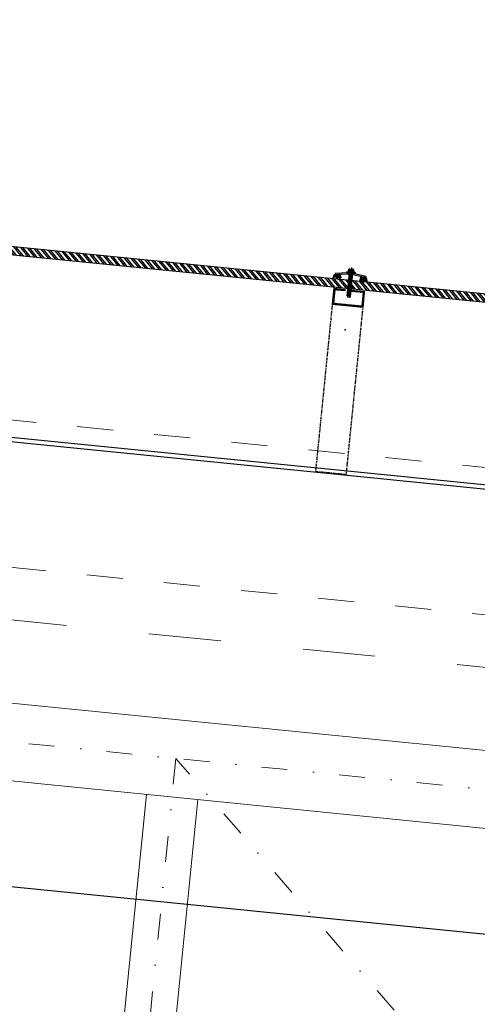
# Model space of a CAD drawing. Header units: millimetres. Extents: x 22865 to 60762, y -18816 to 15611.
# Tile 92 of 256: x 25174 to 25262, y 8745 to 8936. Entities that reach past the tile are written whole.
import ezdxf

# ---------------------------------------------------------------- set-up
doc = ezdxf.new("R2010")
doc.units = ezdxf.units.MM
for name, pattern in [('1_12', [3, 1, -1, 0, -1]), ('ACAD_ISO10W100', [18, 12, -3, 0, -3]), ('DASHED', [15, 7, -8]), ('DASHED2', [0.375, 0.25, -0.125])]:
    doc.linetypes.add(name, pattern=pattern)
for name, color, linetype in [('18lp', 1, 'DASHED2'), ('Hatch', 8, 'Continuous'), ('WYMIARY', 6, 'Continuous')]:
    doc.layers.add(name, color=color, linetype=linetype)
doc.layers.add('CIENKA', color=1, linetype='Continuous', lineweight=13)
doc.layers.add('projekt', color=6, linetype='Continuous', lineweight=9)
doc.layers.add('OSIE SCIAN', color=151, linetype='Continuous', lineweight=18, plot=False)
doc.styles.add('1-100', font='simplex.shx', dxfattribs={"width": 0.8, "height": 15})
doc.dimstyles.new('1-100', dxfattribs={"dimscale": 0.5, "dimtxt": 100, "dimasz": 1, "dimexe": 0.18, "dimexo": 0.0625, "dimgap": 5, "dimtad": 1, "dimdec": 1, "dimzin": 0, "dimdsep": 46, "dimtxsty": '1-100', "dimblk1": 'K', "dimblk2": 'K', "dimsah": 1, "dimcen": 0.09, "dimse1": 1, "dimse2": 1, "dimadec": 0, "dimazin": 0, "dimtfac": 1, "dimtdec": 1, "dimtofl": 0, "dimtmove": 0, "dimatfit": 3, "dimldrblk": 'K', "dimfxl": 0, "dimtolj": 1, "dimtzin": 0, "dimarcsym": 0})

# ---------------------------------------------------------------- blocks, each defined once
blk = doc.blocks.new('ŚRUBASAMOGWINT63')
for p, q in [((-8, 2.5), (8, 2.5)), ((-8, 2.5), (-8, 1.5)), ((-8, 1.5), (8, 1.5)), ((7.2, 1.5), (-7.2, 1.5)), ((-7.2, 1.5), (-7.1, 0)), ((-7.1, 0), (7.1, 0)), ((-3, 0), (-3, -44.7)), ((3, -44.1), (3, 0)), ((7.1, 0), (7.2, 1.5)), ((8, 1.5), (8, 2.5)), ((-3.7, -1.6), (3.7, -0.8)), ((-3.7, -3.4), (3.7, -2.6)), ((-3.7, -5.2), (3.7, -4.4)), ((-3.7, -7), (3.7, -6.2)), ((-3.7, -8.8), (3.7, -8)), ((-3.7, -10.6), (3.7, -9.8)), ((-3.7, -12.4), (3.7, -11.6)), ((-3.7, -14.2), (3.7, -13.4)), ((-3.7, -16), (3.7, -15.2)), ((-3.7, -17.8), (3.7, -17)), ((-3.7, -17.8), (3.7, -17)), ((-3.7, -19.6), (3.7, -18.8)), ((-3.7, -19.6), (3.7, -18.8)), ((-3.7, -21.4), (3.7, -20.6)), ((-3.7, -21.4), (3.7, -20.6)), ((-3.7, -23.2), (3.7, -22.4)), ((-3.7, -23.2), (3.7, -22.4)), ((-3.7, -25), (3.7, -24.2)), ((-3.7, -25), (3.7, -24.2)), ((-3.7, -26.8), (3.7, -26)), ((-3.7, -26.8), (3.7, -26)), ((-3.7, -28.6), (3.7, -27.8)), ((-3.7, -28.6), (3.7, -27.8)), ((-3.7, -30.4), (3.7, -29.6)), ((-3.7, -30.4), (3.7, -29.6)), ((-3.7, -32.2), (3.7, -31.4)), ((-3.7, -32.2), (3.7, -31.4)), ((-3.7, -34), (3.7, -33.2)), ((-3.7, -35.8), (3.7, -35)), ((-3.7, -37.6), (3.7, -36.8)), ((-3.7, -39.4), (3.7, -38.6)), ((-3.7, -41.2), (3.7, -40.4)), ((-3.7, -43), (3.7, -42.2)), ((-3.7, -44.8), (3.7, -44)), ((-3, -44.7), (-2, -46.5)), ((-2, -46.5), (2, -46.5)), ((3, -44.1), (2, -46.5))]:
    blk.add_line(p, q)
at = {"linetype": 'ACAD_ISO10W100'}
for p, q in [((-4.5, 7.5), (-4.5, 4.5)), ((-4.5, 4.5), (4.5, 4.5)), ((3.5, 8.5), (-3.5, 8.5)), ((-2.5, 7.5), (-2.5, 4.5)), ((0, 11.3), (0, -47)), ((2.5, 4.5), (2.5, 7.5)), ((4.5, 4.5), (4.5, 7.5))]:
    blk.add_line(p, q, dxfattribs=at)
blk.add_lwpolyline([(-6, 3.5), (6, 3.5), (6, 4.5), (-6, 4.5)], close=True)
blk.add_lwpolyline([(3, 3.4), (3, 3.5), (-3, 3.5), (-3, 3.4)])
for centre, radius, start, end in [((0, -29), 32.5, 75.75, 104.25), ((-3.5, 7.5), 1, 1.7244, 178.2756), ((0, 4.8), 3.71, 47.5736, 132.4264), ((3.5, 7.5), 1, 1.7244, 178.2756)]:
    blk.add_arc(centre, radius, start, end)
blk = doc.blocks.new('K')
for p, q in [((0, -19.11), (0, 19.11)), ((-19.11, 0), (19.11, 0))]:
    blk.add_line(p, q)
blk.add_circle((0, 0), 2.02)
blk = doc.blocks.new('*D537')
at = {"layer": 'WYMIARY', "color": 0, "lineweight": -2}
blk.add_line((25128.41, 8772.43), (25624.94, 8722.78), dxfattribs=at)
at = {"layer": 'WYMIARY', "color": 0, "linetype": 'ByBlock', "lineweight": -2, "xscale": 0.5, "yscale": 0.5, "zscale": 0.5}
for p, rotation in [((25127.92, 8772.48), 174.2894068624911), ((25625.43, 8722.73), 354.2894068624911)]:
    blk.add_blockref('K', p, dxfattribs=dict(at, rotation=rotation))
at = {"layer": 'WYMIARY', "color": 0, "ltscale": 0.2, "insert": (25377.67, 8757.55), "char_height": 15, "attachment_point": 5, "rotation": 354.2894, "style": '1-100'}
blk.add_mtext('\\A1;500.0', dxfattribs=at)
blk = doc.blocks.new('*D2030')
at = {"layer": 'projekt', "color": 0, "lineweight": -2, "ltscale": 0.2}
blk.add_line((27131.17, 11439.67), (23567.17, 11439.67), dxfattribs=at)
at = {"layer": 'projekt', "color": 0, "linetype": 'ByBlock', "lineweight": -2, "xscale": 0.5, "yscale": 0.5, "zscale": 0.5, "rotation": 180}
blk.add_blockref('K', (23566.67, 11439.67), dxfattribs=at)
at = {"layer": 'projekt', "color": 0, "linetype": 'ByBlock', "lineweight": -2, "xscale": 0.5, "yscale": 0.5, "zscale": 0.5}
blk.add_blockref('K', (27131.67, 11439.67), dxfattribs=at)
at = {"layer": 'projekt', "color": 0, "ltscale": 0.2, "insert": (25349.17, 11449.67), "char_height": 15, "attachment_point": 5, "style": '1-100'}
blk.add_mtext('\\A1;3565.0', dxfattribs=at)

msp = doc.modelspace()

# ---------------------------------------------------------------- hatches: boundary and pattern name
at = {"layer": 'Hatch'}
h = msp.add_hatch(dxfattribs=at)
h.set_pattern_fill('ANSI32', color=256, scale=0.1, angle=84.2894, style=0)
h.set_pattern_definition([(129.289407, (21018.9478, 5265.3213), (-0.73719433, -0.603159), []), (129.289407, (21018.9924, 5265.768), (-0.73719433, -0.603159), [])])
edge = h.paths.add_edge_path()
edge.add_line((25644, 8844.69), (25137.03, 8895.39))
edge.add_line((25137.03, 8895.39), (25136.87, 8893.84))
edge.add_line((25136.87, 8893.84), (25643.84, 8843.14))
h = msp.add_hatch(color=256, dxfattribs=at)
h.paths.add_polyline_path([(25235.3, 8886.44, -1), (25235.36, 8886.44), (25235.34, 8886.17, -1), (25235.28, 8886.18)], flags=16)
h.paths.add_polyline_path([(25234.59, 8886.49), (25234.61, 8886.49, -0.321406), (25234.65, 8886.45), (25234.7, 8886.25, 0.321406), (25234.74, 8886.21), (25234.76, 8886.21, 0.264673), (25234.8, 8886.18), (25235.15, 8886.14), (25235.15, 8886.17, 0.380796), (25235.2, 8886.21), (25235.21, 8886.34), (25235.11, 8886.35), (25235.16, 8886.43, -0.198912), (25235.17, 8886.46), (25235.31, 8886.58, -0.414214), (25235.38, 8886.57), (25235.49, 8886.43, -0.198912), (25235.5, 8886.4), (25235.53, 8886.31), (25235.43, 8886.32), (25235.42, 8886.19, 0.331936), (25235.45, 8886.14), (25235.45, 8886.11), (25235.79, 8886.08, 0.264673), (25235.84, 8886.1), (25235.85, 8886.1, -0.414214), (25235.9, 8886.04), (25235.88, 8885.92, -0.198912), (25235.86, 8885.88), (25235.72, 8885.76, -0.048615), (25235.7, 8885.74), (25235.58, 8885.75), (25235.67, 8885.83, 0.668179), (25235.65, 8885.92), (25235.4, 8885.94, 0.198912), (25235.37, 8885.93), (25235.22, 8885.81, -0.081015), (25235.21, 8885.79), (25235.09, 8885.8), (25235.18, 8885.88, 0.668179), (25235.15, 8885.97), (25234.71, 8886.01, 0.198912), (25234.67, 8886), (25234.39, 8885.85)])
h.paths.add_polyline_path([(25235.09, 8885.8), (25235.21, 8885.79, -0.222462), (25235.15, 8885.77), (25235.06, 8885.78)])
h.paths.add_polyline_path([(25235.58, 8885.75), (25235.7, 8885.74, -0.096078), (25235.65, 8885.72), (25235.56, 8885.73)])
h.paths.add_polyline_path([(25234.76, 8886.21), (25235.14, 8886.17, 0.028865), (25235.15, 8886.17), (25235.15, 8886.14), (25234.8, 8886.18, -0.264673)], flags=16)
h.paths.add_polyline_path([(25235.45, 8886.14, 0.072333), (25235.46, 8886.14), (25235.84, 8886.1, -0.264673), (25235.79, 8886.08), (25235.45, 8886.11)], flags=16)
h = msp.add_hatch(color=256, dxfattribs=at)
h.paths.add_polyline_path([(25238.55, 8886.8), (25237.83, 8886.87), (25237.82, 8886.72), (25238.53, 8886.65)])
h.paths.add_polyline_path([(25237.83, 8886.87), (25237.11, 8886.94), (25237.11, 8886.79), (25237.52, 8886.75), (25237.82, 8886.72)])
h = msp.add_hatch(color=256, dxfattribs=at)
h.paths.add_polyline_path([(25238.55, 8886.8), (25237.83, 8886.87), (25237.82, 8886.72), (25238.53, 8886.65)])
h.paths.add_polyline_path([(25237.83, 8886.87), (25237.11, 8886.94), (25237.11, 8886.79), (25237.52, 8886.75), (25237.82, 8886.72)])
h = msp.add_hatch(color=256, dxfattribs=at)
h.paths.add_polyline_path([(25238.55, 8886.8), (25237.83, 8886.87), (25237.82, 8886.72), (25238.53, 8886.65)])
h.paths.add_polyline_path([(25237.83, 8886.87), (25237.11, 8886.94), (25237.11, 8886.79), (25237.52, 8886.75), (25237.82, 8886.72)])
h = msp.add_hatch(color=256, dxfattribs=at)
h.paths.add_polyline_path([(25240.21, 8885.79, 1), (25240.15, 8885.8), (25240.13, 8885.53, 1), (25240.19, 8885.52)], flags=16)
h.paths.add_polyline_path([(25240.92, 8885.7), (25240.9, 8885.7, 0.321406), (25240.85, 8885.67), (25240.77, 8885.48, -0.321406), (25240.72, 8885.45), (25240.7, 8885.45, -0.264673), (25240.65, 8885.43), (25240.31, 8885.47), (25240.31, 8885.49, -0.380796), (25240.27, 8885.55), (25240.28, 8885.67), (25240.39, 8885.66), (25240.35, 8885.75, 0.198912), (25240.34, 8885.79), (25240.23, 8885.92, 0.414214), (25240.16, 8885.93), (25240.02, 8885.82, 0.198912), (25240.01, 8885.78), (25239.96, 8885.7), (25240.06, 8885.69), (25240.05, 8885.57, -0.331936), (25240.01, 8885.52), (25240.01, 8885.5), (25239.66, 8885.53, -0.264673), (25239.62, 8885.56), (25239.61, 8885.56, 0.414214), (25239.55, 8885.52), (25239.54, 8885.39, 0.198912), (25239.55, 8885.35), (25239.67, 8885.2, 0.048615), (25239.69, 8885.18), (25239.8, 8885.17), (25239.73, 8885.26, -0.668179), (25239.77, 8885.34), (25240.01, 8885.32, -0.198912), (25240.05, 8885.3), (25240.17, 8885.15, 0.081015), (25240.18, 8885.13), (25240.3, 8885.12), (25240.22, 8885.21, -0.668179), (25240.27, 8885.29), (25240.71, 8885.25, -0.198912), (25240.74, 8885.23), (25240.99, 8885.03)])
h.paths.add_polyline_path([(25240.3, 8885.12), (25240.18, 8885.13, 0.222462), (25240.23, 8885.1), (25240.32, 8885.1)])
h.paths.add_polyline_path([(25239.8, 8885.17), (25239.69, 8885.18, 0.096078), (25239.73, 8885.15), (25239.82, 8885.14)])
h.paths.add_polyline_path([(25240.7, 8885.45), (25240.31, 8885.49, -0.028865), (25240.31, 8885.49), (25240.31, 8885.47), (25240.65, 8885.43, 0.264673)], flags=16)
h.paths.add_polyline_path([(25240.01, 8885.52, -0.072333), (25240, 8885.52), (25239.62, 8885.56, 0.264673), (25239.66, 8885.53), (25240.01, 8885.5)], flags=16)
h = msp.add_hatch(dxfattribs=at)
h.set_pattern_fill('ANSI31', color=256, angle=354.2894, style=0)
h.set_pattern_definition([(39.289407, (28636.73037, 6913.85368), (-0.0791547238, 0.0967446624), [])])
h.paths.add_polyline_path([(25240.48, 8883.17), (25239.61, 8883.26), (25237.34, 8883.49), (25237.32, 8883.29), (25240.26, 8883), (25240, 8880.41), (25234.43, 8880.97), (25234.69, 8883.55), (25236.73, 8883.35), (25236.75, 8883.55), (25234.51, 8883.77), (25234.21, 8880.79), (25240.18, 8880.19)])

# ---------------------------------------------------------------- linework, layer by layer
at = {"color": 2}
msp.add_line((25238.1, 8886.49), (25237.5, 8886.55), dxfattribs=at)
at = {"color": 251}
msp.add_point((25236.73, 8875.81), dxfattribs=at)
msp.add_point((25236.73, 8875.81), dxfattribs=at)
at = {"color": 2}
msp.add_point((25236.73, 8875.81), dxfattribs=at)
at = {"layer": '18lp', "ltscale": 0.7}
msp.add_lwpolyline([(25234.54, 8884.07), (25230.97, 8848.42), (25236.94, 8847.83), (25240.51, 8883.47)], dxfattribs=at)
at = {"layer": 'CIENKA', "color": 251, "linetype": 'DASHED'}
for p, q in [((26266.43, 8748.9), (24466.43, 8928.9)), ((25641.43, 8782.9), (25068.43, 8840.2))]:
    msp.add_line(p, q, dxfattribs=at)
at = {"layer": 'CIENKA', "color": 9}
for p, q in [((26256.43, 8680.08), (24466.43, 8859.08)), ((25628.95, 8757.9), (25131.43, 8807.65)), ((25198.21, 8785.9), (25185.77, 8661.52)), ((25208.16, 8784.9), (25195.72, 8660.52))]:
    msp.add_line(p, q, dxfattribs=at)
at = {"layer": 'Hatch', "color": 6}
msp.add_lwpolyline([(25644, 8844.69), (25137.03, 8895.39), (25136.87, 8893.84), (25643.84, 8843.14)], dxfattribs=at)
at = {"layer": 'Hatch'}
for points in [[(25235.46, 8886.14), (25235.85, 8886.1, -0.414214), (25235.9, 8886.04), (25235.88, 8885.92, -0.198912), (25235.86, 8885.88), (25235.72, 8885.76, -0.145371), (25235.65, 8885.72), (25235.56, 8885.73), (25235.67, 8885.83, 0.668179), (25235.65, 8885.92), (25235.4, 8885.94, 0.198912), (25235.37, 8885.93), (25235.22, 8885.81, -0.319425), (25235.15, 8885.77), (25235.06, 8885.78), (25235.18, 8885.88, 0.668179), (25235.15, 8885.97), (25234.71, 8886.01, 0.198912), (25234.67, 8886), (25234.39, 8885.85), (25234.59, 8886.49), (25234.61, 8886.49, -0.321406), (25234.65, 8886.45), (25234.7, 8886.25, 0.321406), (25234.74, 8886.21), (25235.14, 8886.17, 0.414214), (25235.2, 8886.21), (25235.21, 8886.34), (25235.11, 8886.35), (25235.16, 8886.43, -0.198912), (25235.17, 8886.46), (25235.31, 8886.58, -0.414214), (25235.38, 8886.57), (25235.49, 8886.43, -0.198912), (25235.5, 8886.4), (25235.53, 8886.31), (25235.43, 8886.32), (25235.42, 8886.19, 0.414214)], [(25235.3, 8886.44, -1), (25235.36, 8886.44), (25235.36, 8886.44), (25235.34, 8886.17, -1), (25235.28, 8886.18)], [(25240, 8885.52), (25239.61, 8885.56, 0.414214), (25239.55, 8885.52), (25239.54, 8885.39, 0.198912), (25239.55, 8885.35), (25239.67, 8885.2, 0.145371), (25239.73, 8885.15), (25239.82, 8885.14), (25239.73, 8885.26, -0.668179), (25239.77, 8885.34), (25240.01, 8885.32, -0.198912), (25240.05, 8885.3), (25240.17, 8885.15, 0.319425), (25240.23, 8885.1), (25240.32, 8885.1), (25240.22, 8885.21, -0.668179), (25240.27, 8885.29), (25240.71, 8885.25, -0.198912), (25240.74, 8885.23), (25240.99, 8885.03), (25240.92, 8885.7), (25240.9, 8885.7, 0.321406), (25240.85, 8885.67), (25240.77, 8885.48, -0.321406), (25240.72, 8885.45), (25240.31, 8885.49, -0.414214), (25240.27, 8885.55), (25240.28, 8885.67), (25240.39, 8885.66), (25240.35, 8885.75, 0.198912), (25240.34, 8885.79), (25240.23, 8885.92, 0.414214), (25240.16, 8885.93), (25240.02, 8885.82, 0.198912), (25240.01, 8885.78), (25239.96, 8885.7), (25240.06, 8885.69), (25240.05, 8885.57, -0.414214)], [(25240.21, 8885.79, 1), (25240.15, 8885.8), (25240.15, 8885.8), (25240.13, 8885.53, 1), (25240.19, 8885.52)]]:
    msp.add_lwpolyline(points, format="xyb", close=True, dxfattribs=at)
for points in [[(25237.52, 8886.75), (25237.07, 8886.8), (25234.85, 8886.72, 0.375902), (25234.8, 8886.68), (25234.74, 8886.07, 0.414214), (25234.78, 8886.02), (25235.13, 8885.98), (25235.15, 8886.18), (25235, 8886.2, -0.414214), (25234.96, 8886.25), (25234.98, 8886.48, -0.375902), (25235.03, 8886.53), (25235.63, 8886.55, -0.453592), (25235.68, 8886.49), (25235.65, 8886.18, -0.414214), (25235.6, 8886.14), (25235.45, 8886.15), (25235.43, 8885.95), (25235.78, 8885.92, 0.414214), (25235.83, 8885.96), (25235.89, 8886.51, -0.375902), (25235.94, 8886.56), (25237.08, 8886.6), (25237.5, 8886.55)], [(25238.1, 8886.49), (25238.52, 8886.45), (25239.63, 8886.19, -0.375902), (25239.67, 8886.13), (25239.61, 8885.59, 0.414214), (25239.66, 8885.53), (25240.01, 8885.5), (25240.03, 8885.7), (25239.88, 8885.71, -0.414214), (25239.83, 8885.77), (25239.86, 8886.07, -0.453592), (25239.93, 8886.12), (25240.51, 8885.98, -0.375902), (25240.55, 8885.93), (25240.53, 8885.7, -0.414214), (25240.47, 8885.65), (25240.33, 8885.67), (25240.31, 8885.47), (25240.65, 8885.43, 0.414214), (25240.71, 8885.48), (25240.77, 8886.08, 0.375902), (25240.73, 8886.13), (25238.56, 8886.65), (25238.12, 8886.69)]]:
    msp.add_lwpolyline(points, format="xyb", dxfattribs=at)
at = {"layer": 'Hatch', "color": 2}
for points in [[(25236.75, 8883.55), (25234.51, 8883.77), (25234.21, 8880.79), (25240.18, 8880.19), (25240.48, 8883.17), (25237.34, 8883.49)], [(25236.73, 8883.35), (25234.69, 8883.55), (25234.43, 8880.97), (25240, 8880.41), (25240.26, 8883), (25237.32, 8883.29)]]:
    msp.add_lwpolyline(points, dxfattribs=at)
at = {"layer": 'Hatch'}
for points in [[(25634.18, 8808.72), (25136.52, 8858.48), (25136.44, 8857.69), (25138.36, 8857.49)], [(25640.12, 8807.32), (25138.36, 8857.49)]]:
    msp.add_lwpolyline(points, dxfattribs=at)
at = {"layer": 'OSIE SCIAN', "color": 250, "linetype": '1_12', "lineweight": 15, "ltscale": 5}
for p, q in [((26232.18, 8690.04), (24467.18, 8866.54)), ((25203.93, 8792.86), (25190.25, 8656.05)), ((25335.25, 8641.55), (25203.93, 8792.86))]:
    msp.add_line(p, q, dxfattribs=at)
at = {"layer": 'projekt', "color": 1, "linetype": 'DASHED', "lineweight": 15, "ltscale": 2}
msp.add_line((25630.54, 8773.82), (25132.88, 8823.59), dxfattribs=at)

# ---------------------------------------------------------------- block references
at = {"layer": 'Hatch', "xscale": -0.1, "yscale": 0.1, "zscale": 0.1, "rotation": 354.2894068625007}
msp.add_blockref('ŚRUBASAMOGWINT63', (25237.82, 8886.72), dxfattribs=at)

# ---------------------------------------------------------------- dimensions: what is measured, and where the dimension line sits
at = {"layer": 'projekt', "color": 5, "ltscale": 0.2}
dim = msp.add_linear_dim(base=(23566.67, 11439.67), p1=(27131.67, 6344.06), p2=(23566.67, 6344.06), dimstyle='1-100', dxfattribs=at)
dim.commit()
dim.dimension.update_dxf_attribs({"geometry": '*D2030', "text_midpoint": (25349.17, 11449.67)})
at = {"layer": 'WYMIARY'}
dim = msp.add_aligned_dim(p1=(25132.23, 8815.6), p2=(25629.75, 8765.85), distance=-43.34, dimstyle='1-100', override={"dimtxsty": '1-100', "dimldrblk": 'K'}, dxfattribs=at)
dim.commit()
dim.dimension.update_dxf_attribs({"geometry": '*D537', "text_midpoint": (25377.67, 8757.55)})

doc.saveas('drawing.dxf')
